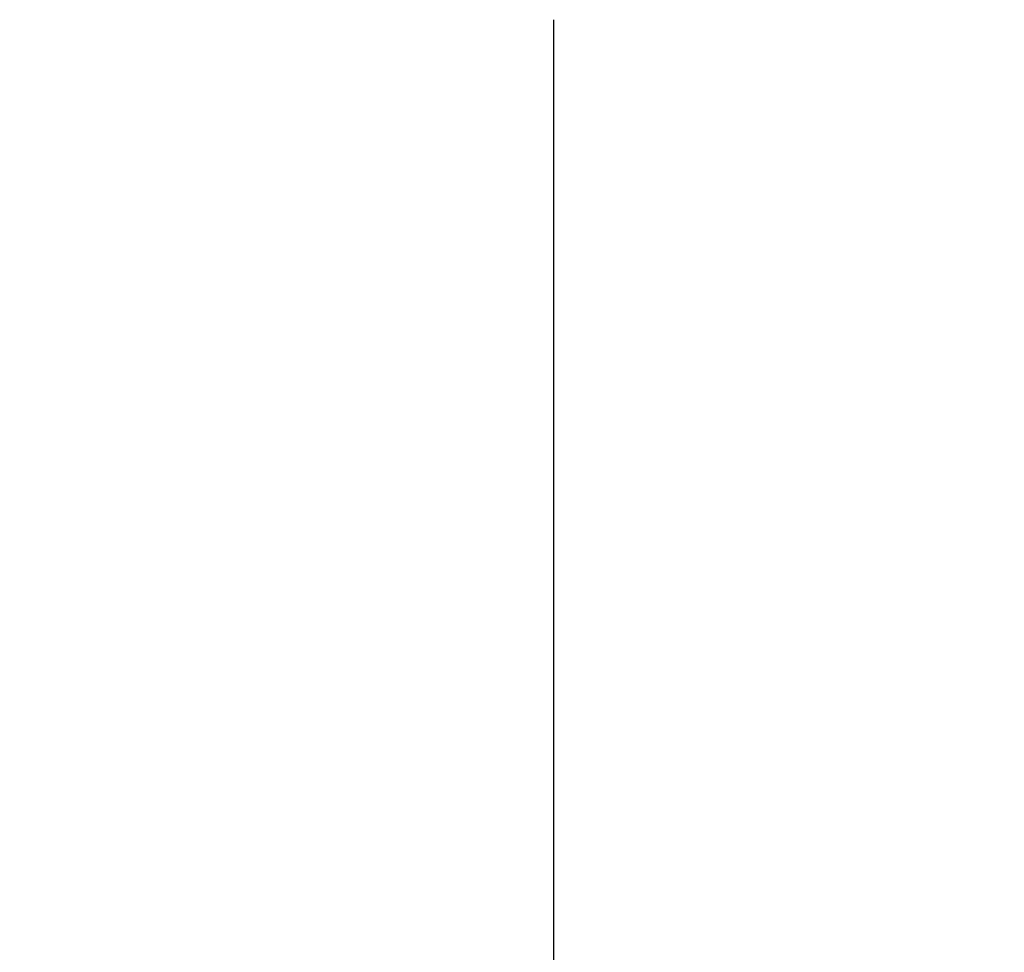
# Model space of a CAD drawing. Header units: millimetres. Extents: x 560 to 900, y 2299 to 2636.
# Tile 12 of 44: x 692 to 762, y 2382 to 2448. Entities that reach past the tile are written whole.
import ezdxf

# ---------------------------------------------------------------- set-up
doc = ezdxf.new("R2010")
doc.units = ezdxf.units.MM

msp = doc.modelspace()

# ---------------------------------------------------------------- linework, layer by layer
at = {"extrusion": (4.54545e-05, -8.01486e-06, 1)}
msp.add_lwpolyline([(626.632, 2505.478), (625.394, 2501.884), (624.28, 2498.249), (623.293, 2494.578), (622.434, 2490.875), (621.702, 2487.145), (621.101, 2483.391), (620.629, 2479.619), (620.288, 2475.833), (620.078, 2472.037), (619.999, 2468.236), (620.051, 2464.435), (620.235, 2460.638), (620.55, 2456.85), (620.996, 2453.074), (621.572, 2449.317), (622.277, 2445.581), (623.111, 2441.872), (624.073, 2438.194), (625.161, 2434.552), (626.374, 2430.949), (627.712, 2427.391), (629.171, 2423.88), (630.751, 2420.423), (632.449, 2417.022), (634.264, 2413.681), (636.193, 2410.406), (638.234, 2407.199), (640.385, 2404.064), (642.643, 2401.005), (645.005, 2398.027), (647.468, 2395.132), (650.031, 2392.323), (652.688, 2389.605), (655.438, 2386.981), (658.277, 2384.453), (661.202, 2382.024), (664.209, 2379.698), (667.295, 2377.478), (670.455, 2375.365), (673.687, 2373.363), (676.985, 2371.473), (680.347, 2369.699), (683.769, 2368.042), (687.245, 2366.504), (690.773, 2365.087), (694.347, 2363.793), (697.965, 2362.624), (701.62, 2361.58), (705.309, 2360.663), (709.028, 2359.873), (712.772, 2359.213), (716.536, 2358.683), (720.316, 2358.283), (724.108, 2358.014), (727.907, 2357.876), (731.709, 2357.869), (735.508, 2357.994), (739.301, 2358.25), (743.083, 2358.637), (746.849, 2359.154), (750.595, 2359.802), (754.317, 2360.578), (758.009, 2361.482), (761.668, 2362.514), (765.289, 2363.671), (768.868, 2364.953), (772.4, 2366.357), (775.882, 2367.883), (779.309, 2369.528), (782.678, 2371.291), (785.983, 2373.169), (789.221, 2375.16), (792.389, 2377.261), (795.482, 2379.471), (798.497, 2381.787), (801.43, 2384.205), (804.278, 2386.723), (807.037, 2389.339), (809.704, 2392.048), (812.276, 2394.847), (814.75, 2397.734), (817.122, 2400.704), (819.391, 2403.755), (821.552, 2406.882), (823.604, 2410.082), (825.545, 2413.351), (827.371, 2416.685), (829.081, 2420.08), (830.673, 2423.532), (832.144, 2427.037), (833.494, 2430.591), (834.72, 2434.19), (835.82, 2437.828), (836.795, 2441.503), (837.642, 2445.209), (838.36, 2448.942), (838.949, 2452.698), (839.407, 2456.471), (839.736, 2460.259), (839.932, 2464.055), (839.998, 2467.856)], dxfattribs=at)
at = {"extrusion": (-4.54545e-05, 8.01486e-06, 1)}
msp.add_lwpolyline([(840.002, 2467.855), (839.937, 2464.054), (839.74, 2460.258), (839.412, 2456.471), (838.953, 2452.697), (838.364, 2448.941), (837.646, 2445.208), (836.799, 2441.502), (835.825, 2437.828), (834.724, 2434.189), (833.498, 2430.591), (832.149, 2427.037), (830.677, 2423.531), (829.085, 2420.079), (827.375, 2416.684), (825.549, 2413.35), (823.609, 2410.081), (821.556, 2406.881), (819.395, 2403.754), (817.126, 2400.703), (814.754, 2397.733), (812.28, 2394.846), (809.708, 2392.047), (807.041, 2389.338), (804.282, 2386.723), (801.434, 2384.205), (798.501, 2381.786), (795.486, 2379.471), (792.393, 2377.261), (789.226, 2375.159), (785.987, 2373.168), (782.682, 2371.29), (779.314, 2369.527), (775.887, 2367.882), (772.405, 2366.356), (768.872, 2364.952), (765.293, 2363.67), (761.672, 2362.513), (758.013, 2361.482), (754.321, 2360.577), (750.599, 2359.801), (746.853, 2359.154), (743.087, 2358.636), (739.305, 2358.249), (735.513, 2357.993), (731.713, 2357.869), (727.912, 2357.875), (724.113, 2358.013), (720.321, 2358.282), (716.54, 2358.682), (712.776, 2359.213), (709.032, 2359.873), (705.313, 2360.662), (701.624, 2361.579), (697.969, 2362.623), (694.352, 2363.793), (690.777, 2365.087), (687.25, 2366.504), (683.773, 2368.041), (680.352, 2369.698), (676.989, 2371.473), (673.691, 2373.362), (670.459, 2375.364), (667.299, 2377.477), (664.213, 2379.698), (661.206, 2382.023), (658.282, 2384.452), (655.443, 2386.98), (652.692, 2389.605), (650.035, 2392.323), (647.473, 2395.131), (645.009, 2398.026), (642.647, 2401.005), (640.389, 2404.063), (638.238, 2407.198), (636.197, 2410.405), (634.268, 2413.68), (632.453, 2417.021), (630.755, 2420.422), (629.175, 2423.88), (627.716, 2427.39), (626.379, 2430.949), (625.165, 2434.551), (624.077, 2438.194), (623.115, 2441.871), (622.281, 2445.58), (621.576, 2449.316), (621, 2453.074), (620.554, 2456.849), (620.239, 2460.637), (620.056, 2464.434), (620.003, 2468.236), (620.082, 2472.036), (620.292, 2475.832), (620.633, 2479.618), (621.105, 2483.39), (621.707, 2487.144), (622.438, 2490.874), (623.297, 2494.577), (624.285, 2498.249), (625.398, 2501.883), (626.636, 2505.478)], dxfattribs=at)
at = {"extrusion": (1, 0, 0)}
msp.add_lwpolyline([(2447.856, 0.005), (2447.856, -12.015)], dxfattribs=at)
msp.add_lwpolyline([(730, 2317.856), (730, 2447.856)])
msp.add_lwpolyline([(730, 2317.856), (730, 2447.856)])

doc.saveas('drawing.dxf')
